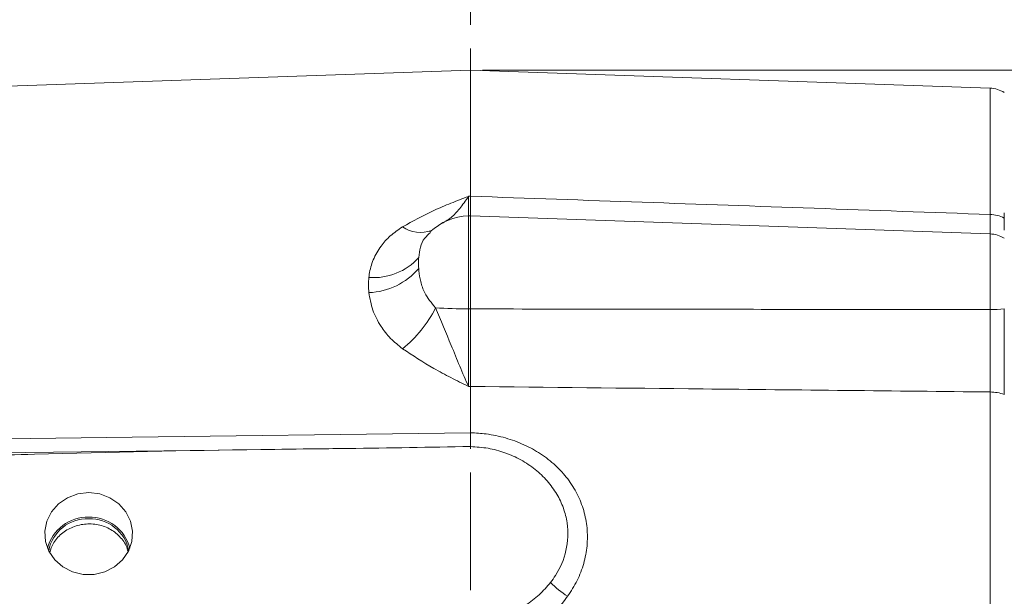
# Model space of a CAD drawing. Header units: inches. Extents: x 0.3 to 33.9, y 0.2 to 21.6.
# Tile 13 of 25: x 21 to 25.2, y 11.3 to 13.7. Entities that reach past the tile are written whole.
import ezdxf

# ---------------------------------------------------------------- set-up
doc = ezdxf.new("R2010")
doc.units = ezdxf.units.IN
doc.header["$MEASUREMENT"] = 0
doc.linetypes.add('CENTERX2', pattern=[0.8, 0.5, -0.1, 0.1, -0.1])
doc.layers.add('SLD-0', color=7, linetype='Continuous', lineweight=15)
doc.styles.add('SLDTEXTSTYLE0', font='TXT', dxfattribs={"width": 0.75})
doc.dimstyles.new('SLDDIMSTYLE0', dxfattribs={"dimtxt": 0.25, "dimasz": 0.13, "dimexe": 0, "dimexo": 0.0625, "dimgap": 0.0625, "dimtad": 0, "dimtih": 1, "dimtoh": 1, "dimrnd": 1e-09, "dimzin": 12, "dimdsep": 46, "dimtxsty": 'SLDTEXTSTYLE0', "dimsah": 1, "dimcen": 0.09, "dimadec": 0, "dimazin": 3, "dimtfac": 1, "dimtofl": 0, "dimtmove": 0, "dimatfit": 3, "dimfxl": 1, "dimfrac": 2, "dimtolj": 1, "dimtzin": 12, "dimarcsym": 0})

# ---------------------------------------------------------------- blocks, each defined once
blk = doc.blocks.new('_D_6')
at = {"layer": 'SLD-0'}
for p, q in [((16.4125, 12.2873), (16.4125, 15.501)), ((16.4125, 15.376), (18.973, 15.376)), ((19.1126, 15.4128), (19.0618, 15.4128)), ((19.0618, 15.4128), (19.0618, 15.016)), ((20.2555, 15.4128), (20.3063, 15.4128)), ((20.3063, 15.4128), (20.3063, 15.016)), ((22.9555, 15.376), (20.3951, 15.376)), ((19.0618, 15.016), (19.1126, 15.016)), ((20.3063, 15.016), (20.2555, 15.016))]:
    blk.add_line(p, q, dxfattribs=at)
for points in [[(16.4125, 15.376), (16.5425, 15.356), (16.5425, 15.396)], [(22.9555, 15.376), (22.8255, 15.396), (22.8255, 15.356)]]:
    blk.add_solid(points, dxfattribs=at)
at = {"layer": 'SLD-0', "char_height": 0.25, "attachment_point": 1, "style": 'SLDTEXTSTYLE0'}
for s, insert in [('6.54', (19.2592, 15.7859, -1.544)), ('166.19', (19.1761, 15.3382, -1.544))]:
    blk.add_mtext(s, dxfattribs=dict(at, insert=insert))
blk = doc.blocks.new('_D_7')
at = {"layer": 'SLD-0'}
for p, q in [((26.938, 12.1142), (26.938, 15.501)), ((22.9555, 15.376), (24.2357, 15.376)), ((24.3753, 15.4128), (24.3245, 15.4128)), ((24.3245, 15.4128), (24.3245, 15.016)), ((25.5183, 15.4128), (25.569, 15.4128)), ((25.569, 15.4128), (25.569, 15.016)), ((26.938, 15.376), (25.6579, 15.376)), ((24.3245, 15.016), (24.3753, 15.016)), ((25.569, 15.016), (25.5183, 15.016))]:
    blk.add_line(p, q, dxfattribs=at)
for points in [[(22.9555, 15.376), (23.0855, 15.356), (23.0855, 15.396)], [(26.938, 15.376), (26.808, 15.396), (26.808, 15.356)]]:
    blk.add_solid(points, dxfattribs=at)
at = {"layer": 'SLD-0', "char_height": 0.25, "attachment_point": 1, "style": 'SLDTEXTSTYLE0'}
for s, insert in [('3.98', (24.522, 15.7859, -1.544)), ('101.16', (24.4388, 15.3382, -1.544))]:
    blk.add_mtext(s, dxfattribs=dict(at, insert=insert))
blk = doc.blocks.new('_D_8')
at = {"layer": 'SLD-0'}
for p, q in [((18.3875, 12.6207), (18.3875, 14.2865)), ((18.3875, 14.1615), (19.9605, 14.1615)), ((20.1001, 14.1983), (20.0493, 14.1983)), ((20.0493, 14.1983), (20.0493, 13.8014)), ((21.243, 14.1983), (21.2938, 14.1983)), ((21.2938, 14.1983), (21.2938, 13.8014)), ((22.9555, 14.1615), (21.3826, 14.1615)), ((20.0493, 13.8014), (20.1001, 13.8014)), ((21.2938, 13.8014), (21.243, 13.8014))]:
    blk.add_line(p, q, dxfattribs=at)
for points in [[(18.3875, 14.1615), (18.5175, 14.1415), (18.5175, 14.1815)], [(22.9555, 14.1615), (22.8255, 14.1815), (22.8255, 14.1415)]]:
    blk.add_solid(points, dxfattribs=at)
at = {"layer": 'SLD-0', "char_height": 0.25, "attachment_point": 1, "style": 'SLDTEXTSTYLE0'}
for s, insert in [('4.57', (20.2467, 14.5714, -1.544)), ('116.03', (20.1636, 14.1237, -1.544))]:
    blk.add_mtext(s, dxfattribs=dict(at, insert=insert))
blk = doc.blocks.new('_D_9')
at = {"layer": 'SLD-0'}
for p, q in [((25.53, 13.4437), (25.53, 14.2865)), ((22.9555, 14.1615), (23.6241, 14.1615)), ((23.7637, 14.1983), (23.7129, 14.1983)), ((23.7129, 14.1983), (23.7129, 13.8014)), ((24.7219, 14.1983), (24.7727, 14.1983)), ((24.7727, 14.1983), (24.7727, 13.8014)), ((25.53, 14.1615), (24.8615, 14.1615)), ((23.7129, 13.8014), (23.7637, 13.8014)), ((24.7727, 13.8014), (24.7219, 13.8014))]:
    blk.add_line(p, q, dxfattribs=at)
for points in [[(22.9555, 14.1615), (23.0855, 14.1415), (23.0855, 14.1815)], [(25.53, 14.1615), (25.4, 14.1815), (25.4, 14.1415)]]:
    blk.add_solid(points, dxfattribs=at)
at = {"layer": 'SLD-0', "char_height": 0.25, "attachment_point": 1, "style": 'SLDTEXTSTYLE0'}
for s, insert in [('2.57', (23.818, 14.5714, -1.544)), ('65.39', (23.8272, 14.1237, -1.544))]:
    blk.add_mtext(s, dxfattribs=dict(at, insert=insert))
blk = doc.blocks.new('_D_10')
at = {"layer": 'SLD-0'}
for p, q in [((23.0055, 13.5316), (31.06, 13.5316)), ((30.935, 13.5316), (30.935, 10.1526)), ((30.3636, 9.7786), (30.3128, 9.7786)), ((30.3128, 9.7786), (30.3128, 9.3817)), ((31.5065, 9.7786), (31.5573, 9.7786)), ((31.5573, 9.7786), (31.5573, 9.3817)), ((30.3128, 9.3817), (30.3636, 9.3817)), ((31.5573, 9.3817), (31.5065, 9.3817)), ((30.935, 5.952), (30.935, 9.3309)), ((26.5026, 5.952), (31.06, 5.952))]:
    blk.add_line(p, q, dxfattribs=at)
for points in [[(30.935, 13.5316), (30.915, 13.4016), (30.955, 13.4016)], [(30.935, 5.952), (30.955, 6.082), (30.915, 6.082)]]:
    blk.add_solid(points, dxfattribs=at)
at = {"layer": 'SLD-0', "char_height": 0.25, "attachment_point": 1, "style": 'SLDTEXTSTYLE0'}
for s, insert in [('7.58', (30.5102, 10.1516, -1.544)), ('192.52', (30.4271, 9.704, -1.544))]:
    blk.add_mtext(s, dxfattribs=dict(at, insert=insert))

msp = doc.modelspace()

# ---------------------------------------------------------------- linework, layer by layer
at = {"color": 7, "linetype": 'Continuous', "lineweight": 15}
for p, q in [((22.9555, 13.5316), (19.4069, 13.4077)), ((25.1597, 13.4546), (22.9555, 13.5316)), ((22.9555, 12.9956), (22.9555, 13.5316)), ((22.9468, 12.9953), (22.9555, 12.9956)), ((22.9555, 12.9126), (22.9468, 12.9123)), ((25.1597, 12.8356), (22.9555, 12.9126)), ((22.9555, 12.9126), (22.9555, 12.5171)), ((22.9468, 12.5171), (22.9555, 12.5171)), ((22.9555, 12.1878), (22.9468, 12.1877)), ((22.9555, 11.9911), (22.9555, 12.1878)), ((25.1597, 8.7387), (25.1597, 12.1645)), ((22.9555, 11.9911), (22.9555, 11.9911)), ((22.0063, 11.9193), (20.2067, 11.8966))]:
    msp.add_line(p, q, dxfattribs=at)
at = {"color": 8, "linetype": 'Continuous', "lineweight": 15}
for p, q in [((25.1597, 12.9182), (25.1597, 13.4546)), ((22.9468, 12.9123), (22.9468, 12.5171)), ((25.1597, 12.5146), (25.1597, 12.8356))]:
    msp.add_line(p, q, dxfattribs=at)
at = {"color": 7, "linetype": 'Continuous', "lineweight": 15, "flags": 128}
for points in [[(20.2097, 11.9558), (20.4496, 11.9589), (21.409, 11.9712), (22.9555, 11.9911)], [(21.3355, 11.7369), (21.2891, 11.7314), (21.2456, 11.7153), (21.2077, 11.6896), (21.1779, 11.6559), (21.158, 11.6164), (21.1492, 11.5735), (21.1521, 11.5299), (21.1666, 11.4883), (21.1917, 11.4514), (21.2258, 11.4215), (21.2668, 11.4005), (21.3121, 11.3896), (21.3589, 11.3896), (21.4043, 11.4005), (21.4453, 11.4215), (21.4794, 11.4514), (21.5045, 11.4883), (21.519, 11.5299), (21.5219, 11.5735), (21.5131, 11.6164), (21.4932, 11.6559), (21.4634, 11.6896), (21.4255, 11.7153), (21.382, 11.7314), (21.3355, 11.7369)]]:
    msp.add_lwpolyline(points, dxfattribs=at)
at = {"color": 7, "linetype": 'Continuous', "lineweight": 15}
for centre, radius, start, end in [((25.1555, 13.3347), 0.12, 57.4864, 88), ((22.9555, 12.6625), 0.25, 92, 133.4921), ((25.1564, 12.7792), 0.139, 62.7512, 88.6215), ((25.1555, 12.7157), 0.12, 57.4864, 88), ((22.5437, 12.9085), 0.2586, 265.6603, 317.8804), ((22.514, 12.8758), 0.2895, 271.9959, 319.9014), ((22.3468, 12.7496), 0.5134, 308.5677, 333.654), ((22.9483, 14.6592), 2.1421, 266.2143, 269.9616), ((25.1581, 13.3014), 0.7868, 270.119, 274.5154), ((25.1573, 11.9752), 0.1893, 70.6432, 89.2616), ((21.3306, 11.4574), 0.1752, 88.3933, 165.6458), ((21.3306, 11.4583), 0.1681, 88.3109, 169.0107), ((21.3405, 11.4574), 0.1752, 14.3539, 91.607), ((21.3405, 11.4583), 0.1681, 10.9895, 91.6889), ((23.5873, 11.6415), 0.4092, 224.3359, 237.4492)]:
    msp.add_arc(centre, radius, start, end, dxfattribs=at)
at = {"color": 8, "linetype": 'Continuous', "lineweight": 15}
msp.add_arc((22.7432, 12.9756), 0.134, 235.2394, 290.6812, dxfattribs=at)
at = {"color": 7, "linetype": 'Continuous', "lineweight": 15}
msp.add_ellipse((22.9514, 11.5697), major_axis=(0.4929, -0.0872), ratio=0.962793, start_param=4.889568, end_param=5.863291, dxfattribs=at)
for points, knots in [([(22.6668, 12.8656), (22.7102, 12.8896), (22.7757, 12.926), (22.872, 12.9661), (22.9215, 12.9856), (22.9466, 12.9952), (22.9468, 12.9953)], [0, 0, 0, 0, 0.493398, 0.745029, 0.997453, 1, 1, 1, 1]), ([(22.9555, 12.9956), (22.9555, 12.9808), (22.9555, 12.9507), (22.9555, 12.9217), (22.9555, 12.9141), (22.9555, 12.9103)], [0, 0, 0, 0, 0.329951, 0.67005, 1, 1, 1, 1]), ([(22.9555, 12.9956), (23.4413, 12.9786), (24.1761, 12.9529), (24.9108, 12.927), (25.1597, 12.9182)], [0, 0, 0, 0, 0.661168, 1, 1, 1, 1]), ([(25.22, 12.925), (25.22, 12.9077), (25.22, 12.8759), (25.22, 12.8589), (25.22, 12.8511)], [0, 0, 0, 0, 0.542746, 1, 1, 1, 1]), ([(22.5241, 12.6507), (22.5247, 12.6553), (22.5278, 12.6808), (22.5404, 12.7267), (22.5711, 12.7812), (22.6132, 12.8286), (22.6488, 12.8531), (22.6668, 12.8656)], [0, 0, 0, 0, 0.054788, 0.306863, 0.566571, 0.779998, 1, 1, 1, 1]), ([(22.7355, 12.7351), (22.735, 12.7277), (22.7342, 12.713), (22.735, 12.6972), (22.7355, 12.6893)], [0, 0, 0, 0, 0.500002, 1, 1, 1, 1]), ([(22.7355, 12.6893), (22.7357, 12.6859), (22.7372, 12.6676), (22.7433, 12.6329), (22.761, 12.5771), (22.7897, 12.5424), (22.8068, 12.5218)], [0, 0, 0, 0, 0.061604, 0.328469, 0.601193, 1, 1, 1, 1]), ([(22.5241, 12.5865), (22.5233, 12.5973), (22.5216, 12.6189), (22.5233, 12.6401), (22.5241, 12.6507)], [0, 0, 0, 0, 0.499999, 1, 1, 1, 1]), ([(22.6668, 12.3482), (22.6493, 12.3624), (22.6137, 12.3913), (22.5705, 12.4471), (22.5368, 12.513), (22.5284, 12.5617), (22.5241, 12.5865)], [0, 0, 0, 0, 0.213359, 0.43352, 0.711269, 1, 1, 1, 1]), ([(22.8068, 12.5218), (22.8293, 12.4682), (22.8647, 12.3838), (22.9102, 12.2723), (22.9343, 12.2156), (22.9467, 12.1879), (22.9468, 12.1877)], [0, 0, 0, 0, 0.458944, 0.721864, 0.997669, 1, 1, 1, 1]), ([(22.9468, 12.5171), (22.9467, 12.4894), (22.9464, 12.4332), (22.9462, 12.3485), (22.9463, 12.2644), (22.9467, 12.2135), (22.9468, 12.1877)], [0, 0, 0, 0, 0.239385, 0.485722, 0.738731, 1, 1, 1, 1]), ([(22.9555, 12.5171), (22.9555, 12.4886), (22.9555, 12.4308), (22.9555, 12.3453), (22.9555, 12.2623), (22.9555, 12.2129), (22.9555, 12.1878)], [0, 0, 0, 0, 0.246214, 0.500001, 0.746214, 1, 1, 1, 1]), ([(22.9555, 12.5171), (23.3447, 12.5164), (24.0794, 12.5152), (24.8142, 12.5148), (25.1597, 12.5146)], [0, 0, 0, 0, 0.5296757, 1, 1, 1, 1]), ([(25.1597, 12.1645), (25.1598, 12.1902), (25.16, 12.2425), (25.1601, 12.33), (25.16, 12.422), (25.1598, 12.4834), (25.1597, 12.5146)], [0, 0, 0, 0, 0.245724, 0.500001, 0.745723, 1, 1, 1, 1]), ([(25.22, 12.517), (25.22, 12.4884), (25.22, 12.4302), (25.22, 12.3433), (25.22, 12.259), (25.22, 12.1965), (25.22, 12.1628), (25.22, 12.1538)], [0, 0, 0, 0, 0.225411, 0.45736, 0.682763, 0.914703, 1, 1, 1, 1]), ([(25.22, 12.5151), (25.22, 12.4826), (25.22, 12.4225), (25.22, 12.3347), (25.22, 12.2493), (25.22, 12.1967), (25.22, 12.1684)], [0, 0, 0, 0, 0.266854, 0.494133, 0.728006, 1, 1, 1, 1]), ([(22.9468, 12.1877), (22.9466, 12.1878), (22.9215, 12.2003), (22.872, 12.2254), (22.7757, 12.2758), (22.7102, 12.3194), (22.6668, 12.3482)], [0, 0, 0, 0, 0.002547, 0.254971, 0.506602, 1, 1, 1, 1]), ([(25.1597, 12.1645), (24.7538, 12.1687), (24.019, 12.1764), (23.2843, 12.1842), (22.9555, 12.1878)], [0, 0, 0, 0, 0.55255, 1, 1, 1, 1]), ([(22.9555, 11.9911), (22.9555, 11.9801), (22.9555, 11.9581), (22.9554, 11.9395), (22.9554, 11.9346), (22.9554, 11.9327)], [0, 0, 0, 0, 0.381475, 0.762945, 1, 1, 1, 1]), ([(22.9555, 11.9911), (22.9777, 11.9899), (23.0278, 11.9873), (23.1044, 11.9708), (23.1825, 11.9426), (23.2541, 11.9031), (23.317, 11.854), (23.3694, 11.7962), (23.4101, 11.7315), (23.4377, 11.6611), (23.452, 11.5871), (23.4519, 11.5111), (23.4377, 11.4357), (23.4102, 11.3627), (23.3815, 11.3186), (23.3672, 11.2966)], [0, 0, 0, 0, 0.063203, 0.143144, 0.223081, 0.302355, 0.381619, 0.459397, 0.53716, 0.614037, 0.690903, 0.767944, 0.844988, 0.922487, 1, 1, 1, 1]), ([(22.3053, 11.923), (22.2253, 11.922), (21.8254, 11.9174), (21.2751, 11.9061), (20.6546, 11.8867), (20.3544, 11.8681), (20.2043, 11.8587)], [0, 0, 0, 0, 0.114153, 0.5707765, 0.7853426, 1, 1, 1, 1]), ([(22.3053, 11.923), (22.3492, 11.9235), (22.566, 11.9259), (22.7827, 11.9297), (22.9554, 11.9327)], [0, 0, 0, 0, 0.202656, 1, 1, 1, 1]), ([(22.9554, 11.9327), (22.9803, 11.931), (23.03, 11.9275), (23.1022, 11.9079), (23.1698, 11.8776), (23.2305, 11.8372), (23.2821, 11.7878), (23.3228, 11.7324), (23.3512, 11.6719), (23.3718, 11.5914), (23.3674, 11.4907), (23.3319, 11.4062), (23.3018, 11.3652), (23.2947, 11.3555)], [0, 0, 0, 0, 0.085884, 0.171755, 0.257899, 0.34403, 0.427911, 0.511758, 0.59136, 0.670928, 0.816442, 0.9565, 1, 1, 1, 1]), ([(21.5011, 11.4889), (21.5009, 11.4902), (21.4987, 11.5091), (21.4767, 11.5417), (21.4367, 11.5794), (21.3831, 11.6017), (21.3247, 11.6067), (21.2672, 11.5937), (21.2182, 11.5641), (21.1835, 11.5256), (21.1747, 11.4957), (21.171, 11.4832)], [0, 0, 0, 0, 0.008878, 0.136772, 0.26509, 0.393868, 0.522663, 0.651127, 0.779371, 0.90768, 1, 1, 1, 1]), ([(23.2947, 11.3555), (23.2793, 11.3377), (23.2481, 11.3014), (23.19, 11.2575), (23.1248, 11.2228), (23.0467, 11.1958), (22.9885, 11.1906), (22.9554, 11.1877)], [0, 0, 0, 0, 0.185118, 0.375609, 0.56021, 0.750399, 1, 1, 1, 1])]:
    msp.add_open_spline(points, degree=3, knots=knots, dxfattribs=at)
at = {"color": 8, "linetype": 'Continuous', "lineweight": 15}
for points, knots in [([(22.9468, 12.9953), (22.9467, 12.9952), (22.9343, 12.9758), (22.9101, 12.9423), (22.8716, 12.9012), (22.8437, 12.885), (22.8285, 12.8763)], [0, 0, 0, 0, 0.002742, 0.32721, 0.636521, 1, 1, 1, 1]), ([(22.9468, 12.9953), (22.9468, 12.9944), (22.9466, 12.9779), (22.9464, 12.9497), (22.9462, 12.9222), (22.9463, 12.9085), (22.9465, 12.9099), (22.9466, 12.9103)], [0, 0, 0, 0, 0.016587, 0.293798, 0.57906, 0.864165, 1, 1, 1, 1]), ([(25.1599, 12.8306), (25.1599, 12.8301), (25.16, 12.8278), (25.16, 12.841), (25.16, 12.8693), (25.1598, 12.9017), (25.1597, 12.9182)], [0, 0, 0, 0, 0.083996, 0.392794, 0.691203, 1, 1, 1, 1]), ([(22.7855, 12.8413), (22.7767, 12.8336), (22.7556, 12.8154), (22.7418, 12.7796), (22.7376, 12.7501), (22.7355, 12.7351)], [0, 0, 0, 0, 0.261082, 0.624977, 1, 1, 1, 1])]:
    msp.add_open_spline(points, degree=3, knots=knots, dxfattribs=at)
at = {"layer": 'SLD-0', "linetype": 'CENTERX2', "lineweight": 0}
msp.add_line((22.9555, 17.4229), (22.9555, 3.5928), dxfattribs=at)

# ---------------------------------------------------------------- dimensions: what is measured, and where the dimension line sits
at = {"layer": 'SLD-0'}
for base, p2, picture, middle in [((16.4125, 15.376), (16.4125, 12.2373), '_D_6', (19.684, 15.376)), ((18.3875, 14.1615), (18.3875, 12.5707), '_D_8', (20.6715, 14.1615)), ((26.938, 15.376), (26.938, 12.0642), '_D_7', (24.9468, 15.376)), ((25.53, 14.1615), (25.53, 13.3937), '_D_9', (24.2428, 14.1615))]:
    dim = msp.add_linear_dim(base=base, p1=(22.9555, 17.4229), p2=p2, dimstyle='SLDDIMSTYLE0', dxfattribs=at)
    dim.commit()
    dim.dimension.update_dxf_attribs({"geometry": picture, "text_midpoint": middle, "dimtype": 160})
dim = msp.add_linear_dim(base=(30.935, 13.5316), p1=(26.4526, 5.952), p2=(22.9555, 13.5316), angle=90, dimstyle='SLDDIMSTYLE0', dxfattribs=at)
dim.commit()
dim.dimension.update_dxf_attribs({"geometry": '_D_10', "text_midpoint": (30.935, 9.7418), "dimtype": 160})

doc.saveas('drawing.dxf')
